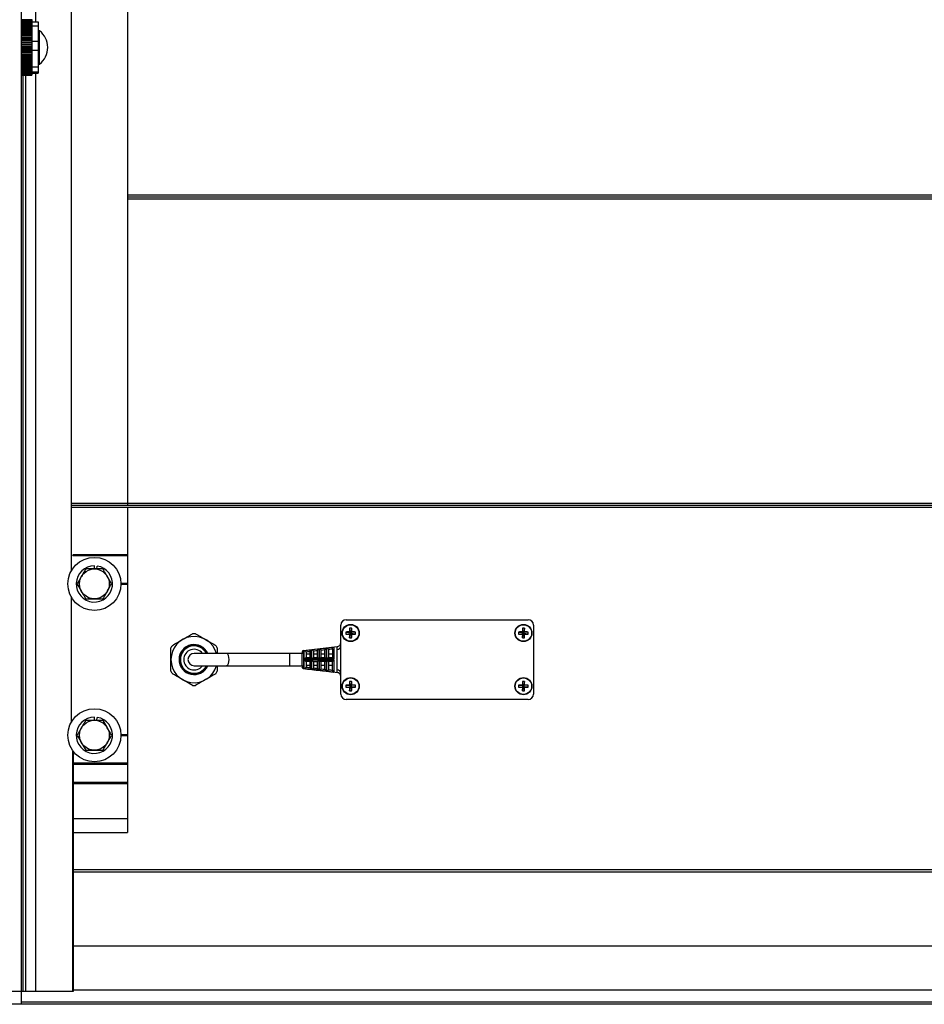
# Model space of a CAD drawing. Header units: inches. Extents: x 170 to 288, y 234 to 248.
# Tile 20 of 192: x 178.119 to 178.687, y 240.139 to 240.757. Entities that reach past the tile are written whole.
import ezdxf

# ---------------------------------------------------------------- set-up
doc = ezdxf.new("R2010")
doc.units = ezdxf.units.IN
doc.header["$LTSCALE"] = 0.25
doc.header["$MEASUREMENT"] = 0
doc.layers.add('SLIM E GUIDE MOTOR LH', color=7, linetype='Continuous')

msp = doc.modelspace()

# ---------------------------------------------------------------- linework, layer by layer
at = {"layer": 'SLIM E GUIDE MOTOR LH'}
for p, q in [((178.1519, 240.41151), (178.1519, 244.18872)), ((178.18708, 244.18872), (178.18708, 240.45225)), ((178.12042, 244.18111), (178.12042, 240.13944)), ((178.12945, 240.75552), (178.12945, 241.8228)), ((178.12698, 240.75679), (178.12042, 240.75679)), ((178.12042, 240.75677), (178.12698, 240.75677)), ((178.12698, 240.75663), (178.12042, 240.75663)), ((178.12042, 240.75657), (178.12698, 240.75657)), ((178.12698, 240.75633), (178.12042, 240.75633)), ((178.12042, 240.75625), (178.12698, 240.75625)), ((178.12698, 240.7559), (178.12042, 240.7559)), ((178.12042, 240.7558), (178.12698, 240.7558)), ((178.12698, 240.75683), (178.12698, 240.72206)), ((178.12698, 240.75552), (178.13092, 240.75552)), ((178.13092, 240.75552), (178.13092, 240.72337)), ((178.12698, 240.75535), (178.12042, 240.75535)), ((178.12042, 240.75522), (178.12698, 240.75522)), ((178.12698, 240.75468), (178.12042, 240.75468)), ((178.12042, 240.75452), (178.12698, 240.75452)), ((178.12698, 240.75389), (178.12042, 240.75389)), ((178.12042, 240.75371), (178.12698, 240.75371)), ((178.12698, 240.75299), (178.12042, 240.75299)), ((178.12042, 240.75279), (178.12698, 240.75279)), ((178.12698, 240.75199), (178.12042, 240.75199)), ((178.12042, 240.75176), (178.12698, 240.75176)), ((178.12698, 240.75089), (178.12042, 240.75089)), ((178.12042, 240.75065), (178.12698, 240.75065)), ((178.12044, 240.75026), (178.12042, 240.7503)), ((178.12698, 240.74971), (178.12042, 240.74971)), ((178.12042, 240.74945), (178.12698, 240.74945)), ((178.12698, 240.75301), (178.13092, 240.75301)), ((178.13093, 240.75026), (178.13092, 240.7503)), ((178.13185, 240.74991), (178.13092, 240.75001)), ((178.13185, 240.72898), (178.13185, 240.74991)), ((178.12698, 240.74845), (178.12042, 240.74845)), ((178.12042, 240.74817), (178.12698, 240.74817)), ((178.12698, 240.74712), (178.12042, 240.74712)), ((178.12042, 240.74682), (178.12698, 240.74682)), ((178.12698, 240.74573), (178.12042, 240.74573)), ((178.12042, 240.74542), (178.12698, 240.74542)), ((178.12698, 240.74429), (178.12042, 240.74429)), ((178.12042, 240.74398), (178.12698, 240.74398)), ((178.12698, 240.74327), (178.13092, 240.74327)), ((178.12698, 240.74282), (178.12042, 240.74282)), ((178.12042, 240.7425), (178.12698, 240.7425)), ((178.12698, 240.74132), (178.12042, 240.74132)), ((178.12042, 240.74099), (178.12698, 240.74099)), ((178.12698, 240.7398), (178.12042, 240.7398)), ((178.12042, 240.73948), (178.12698, 240.73948)), ((178.12698, 240.73829), (178.12042, 240.73829)), ((178.12042, 240.73796), (178.12698, 240.73796)), ((178.12698, 240.73765), (178.13092, 240.73765)), ((178.12698, 240.73678), (178.12042, 240.73678)), ((178.12042, 240.73646), (178.12698, 240.73646)), ((178.12698, 240.73529), (178.12042, 240.73529)), ((178.12042, 240.73498), (178.12698, 240.73498)), ((178.12698, 240.73384), (178.12042, 240.73384)), ((178.12042, 240.73353), (178.12698, 240.73353)), ((178.12698, 240.73242), (178.12042, 240.73242)), ((178.12042, 240.73213), (178.12698, 240.73213)), ((178.12698, 240.73106), (178.12042, 240.73106)), ((178.12042, 240.73078), (178.12698, 240.73078)), ((178.12698, 240.72977), (178.12042, 240.72977)), ((178.12042, 240.7295), (178.12698, 240.7295)), ((178.12698, 240.72854), (178.12042, 240.72854)), ((178.12042, 240.72829), (178.12698, 240.72829)), ((178.12698, 240.72741), (178.12042, 240.72741)), ((178.12042, 240.72717), (178.12698, 240.72717)), ((178.12698, 240.72636), (178.12042, 240.72636)), ((178.12042, 240.72615), (178.12698, 240.72615)), ((178.12698, 240.72541), (178.12042, 240.72541)), ((178.12042, 240.72522), (178.12698, 240.72522)), ((178.12698, 240.72457), (178.12042, 240.72457)), ((178.12698, 240.72719), (178.13092, 240.72719)), ((178.13092, 240.72888), (178.13185, 240.72898)), ((178.12042, 240.7244), (178.12698, 240.7244)), ((178.12698, 240.72384), (178.12042, 240.72384)), ((178.12042, 240.7237), (178.12698, 240.7237)), ((178.12698, 240.72323), (178.12042, 240.72323)), ((178.12042, 240.72312), (178.12698, 240.72312)), ((178.12698, 240.72274), (178.12042, 240.72274)), ((178.12042, 240.72266), (178.12698, 240.72266)), ((178.12698, 240.72239), (178.12042, 240.72239)), ((178.12042, 240.72233), (178.12698, 240.72233)), ((178.12698, 240.72216), (178.12042, 240.72216)), ((178.12042, 240.72213), (178.12698, 240.72213)), ((178.12698, 240.72206), (178.12042, 240.72206)), ((178.12042, 240.72206), (178.12698, 240.72206)), ((178.12057, 240.14778), (178.12057, 240.72206)), ((178.12169, 240.14778), (178.12169, 240.72206)), ((178.12327, 240.14778), (178.12327, 240.72206)), ((178.12332, 240.14778), (178.12332, 240.72206)), ((178.12698, 240.72408), (178.13092, 240.72408)), ((178.12698, 240.72337), (178.13092, 240.72337)), ((178.12945, 240.14778), (178.12945, 240.72337)), ((182.05375, 240.64682), (178.18708, 240.64682)), ((182.05375, 240.64559), (178.18708, 240.64559)), ((182.05375, 240.64437), (178.18708, 240.64437)), ((182.08893, 240.45347), (178.1519, 240.45347)), ((182.08893, 240.45225), (178.1519, 240.45225)), ((182.08893, 240.45103), (178.1519, 240.45103)), ((178.18708, 240.45103), (178.18708, 240.2471)), ((178.18708, 240.42129), (178.15274, 240.42129)), ((178.18708, 240.42063), (178.15274, 240.42063)), ((178.15282, 240.4209), (178.15282, 240.42102)), ((178.18708, 240.42096), (178.15282, 240.42096)), ((178.16625, 240.41239), (178.16625, 240.41441)), ((178.16773, 240.41239), (178.16803, 240.41427)), ((178.18708, 240.40336), (178.18291, 240.40336)), ((178.18708, 240.40269), (178.18291, 240.40269)), ((178.18708, 240.40303), (178.18292, 240.40303)), ((178.1519, 240.31662), (178.1519, 240.39455)), ((178.32408, 240.38058), (178.43825, 240.38058)), ((178.32075, 240.33392), (178.32075, 240.37725)), ((178.32391, 240.37288), (178.32658, 240.37259)), ((178.32624, 240.37293), (178.32658, 240.37259)), ((178.32628, 240.37525), (178.32658, 240.37259)), ((178.32755, 240.37525), (178.32726, 240.37259)), ((178.32726, 240.37259), (178.3276, 240.37293)), ((178.32992, 240.37288), (178.32726, 240.37259)), ((178.43225, 240.37288), (178.43491, 240.37259)), ((178.43457, 240.37293), (178.43491, 240.37259)), ((178.43462, 240.37525), (178.43491, 240.37259)), ((178.43588, 240.37525), (178.43559, 240.37259)), ((178.43559, 240.37259), (178.43593, 240.37293)), ((178.43825, 240.37288), (178.43559, 240.37259)), ((178.44158, 240.37725), (178.44158, 240.33392)), ((178.32391, 240.37161), (178.32658, 240.37191)), ((178.32658, 240.37191), (178.32624, 240.37157)), ((178.32628, 240.36925), (178.32658, 240.37191)), ((178.32726, 240.37259), (178.32658, 240.37259)), ((178.32658, 240.37191), (178.32658, 240.37259)), ((178.32658, 240.37191), (178.32726, 240.37191)), ((178.32726, 240.37259), (178.32726, 240.37191)), ((178.32755, 240.36925), (178.32726, 240.37191)), ((178.3276, 240.37157), (178.32726, 240.37191)), ((178.32992, 240.37161), (178.32726, 240.37191)), ((178.43225, 240.37161), (178.43491, 240.37191)), ((178.43491, 240.37191), (178.43457, 240.37157)), ((178.43462, 240.36925), (178.43491, 240.37191)), ((178.43491, 240.37191), (178.43491, 240.37259)), ((178.43559, 240.37259), (178.43491, 240.37259)), ((178.43491, 240.37191), (178.43559, 240.37191)), ((178.43559, 240.37259), (178.43559, 240.37191)), ((178.43593, 240.37157), (178.43559, 240.37191)), ((178.43825, 240.37161), (178.43559, 240.37191)), ((178.43588, 240.36925), (178.43559, 240.37191)), ((178.24325, 240.3629), (178.24325, 240.35942)), ((178.3015, 240.36055), (178.3015, 240.36059)), ((178.30363, 240.36083), (178.30367, 240.36055)), ((178.30617, 240.36111), (178.30617, 240.36113)), ((178.3083, 240.36138), (178.30833, 240.36111)), ((178.31083, 240.36166), (178.31083, 240.36167)), ((178.31297, 240.36192), (178.313, 240.36166)), ((178.3155, 240.36222), (178.3155, 240.35683)), ((178.29642, 240.35942), (178.22875, 240.35942)), ((178.28888, 240.35175), (178.28888, 240.35942)), ((178.29642, 240.35918), (178.29642, 240.35976)), ((178.29896, 240.36029), (178.299, 240.35998)), ((178.299, 240.35918), (178.3015, 240.35918)), ((178.30363, 240.35433), (178.30617, 240.35433)), ((178.30367, 240.35918), (178.30617, 240.35918)), ((178.3083, 240.35683), (178.31083, 240.35683)), ((178.30833, 240.35918), (178.31083, 240.35918)), ((178.3155, 240.35433), (178.31297, 240.35433)), ((178.313, 240.35918), (178.3155, 240.35918)), ((178.22875, 240.35175), (178.29642, 240.35175)), ((178.299, 240.35118), (178.29896, 240.35088)), ((178.3015, 240.35198), (178.299, 240.35198)), ((178.3015, 240.35058), (178.3015, 240.35062)), ((178.30367, 240.35062), (178.30363, 240.35033)), ((178.30617, 240.35198), (178.30367, 240.35198)), ((178.30617, 240.35004), (178.30617, 240.35006)), ((178.30833, 240.35006), (178.3083, 240.34979)), ((178.31083, 240.35198), (178.30833, 240.35198)), ((178.31083, 240.34949), (178.31083, 240.3495)), ((178.313, 240.3495), (178.31297, 240.34924)), ((178.3155, 240.35198), (178.313, 240.35198)), ((178.32628, 240.34192), (178.32658, 240.33926)), ((178.32755, 240.34192), (178.32726, 240.33926)), ((178.43462, 240.34192), (178.43491, 240.33926)), ((178.43588, 240.34192), (178.43559, 240.33926)), ((178.32391, 240.33955), (178.32658, 240.33926)), ((178.32391, 240.33828), (178.32658, 240.33857)), ((178.32624, 240.33959), (178.32658, 240.33926)), ((178.32658, 240.33857), (178.32624, 240.33824)), ((178.32628, 240.33591), (178.32658, 240.33857)), ((178.32658, 240.33857), (178.32658, 240.33926)), ((178.32726, 240.33926), (178.32658, 240.33926)), ((178.32658, 240.33857), (178.32726, 240.33857)), ((178.32726, 240.33926), (178.3276, 240.33959)), ((178.32992, 240.33955), (178.32726, 240.33926)), ((178.32726, 240.33926), (178.32726, 240.33857)), ((178.32755, 240.33591), (178.32726, 240.33857)), ((178.3276, 240.33824), (178.32726, 240.33857)), ((178.32992, 240.33828), (178.32726, 240.33857)), ((178.43225, 240.33955), (178.43491, 240.33926)), ((178.43225, 240.33828), (178.43491, 240.33857)), ((178.43457, 240.33959), (178.43491, 240.33926)), ((178.43491, 240.33857), (178.43457, 240.33824)), ((178.43462, 240.33591), (178.43491, 240.33857)), ((178.43559, 240.33926), (178.43491, 240.33926)), ((178.43491, 240.33857), (178.43491, 240.33926)), ((178.43491, 240.33857), (178.43559, 240.33857)), ((178.43559, 240.33926), (178.43593, 240.33959)), ((178.43825, 240.33955), (178.43559, 240.33926)), ((178.43559, 240.33926), (178.43559, 240.33857)), ((178.43593, 240.33824), (178.43559, 240.33857)), ((178.43825, 240.33828), (178.43559, 240.33857)), ((178.43588, 240.33591), (178.43559, 240.33857)), ((178.43825, 240.33058), (178.32408, 240.33058)), ((178.16625, 240.3175), (178.16625, 240.31952)), ((178.16773, 240.3175), (178.16803, 240.31938)), ((178.18708, 240.30847), (178.18291, 240.30847)), ((178.18708, 240.3078), (178.18291, 240.3078)), ((178.18708, 240.30814), (178.18292, 240.30814)), ((178.15282, 240.14778), (178.15282, 240.29827)), ((178.15317, 240.14778), (178.15317, 240.29781)), ((178.18708, 240.29054), (178.15274, 240.29054)), ((178.18708, 240.28987), (178.15274, 240.28987)), ((178.18708, 240.2902), (178.15282, 240.2902)), ((178.18708, 240.27847), (178.15274, 240.27847)), ((178.18708, 240.2776), (178.15279, 240.2776)), ((178.18708, 240.25583), (178.15317, 240.25583)), ((178.15317, 240.2471), (178.18708, 240.2471)), ((182.08766, 240.22369), (178.15317, 240.22369)), ((182.08766, 240.22236), (178.15317, 240.22236)), ((182.08766, 240.1759), (178.15317, 240.1759)), ((177.83142, 240.14778), (178.15317, 240.14778)), ((182.08766, 240.14826), (178.15317, 240.14826)), ((182.40942, 240.13944), (177.83142, 240.13944)), ((182.12042, 240.14084), (178.12042, 240.14084))]:
    msp.add_line(p, q, dxfattribs=at)
at = {"layer": 'SLIM E GUIDE MOTOR LH', "flags": 128}
for points in [[(178.31856, 240.36366), (178.3079, 240.36242), (178.29724, 240.36118)], [(178.2978, 240.36124), (178.29994, 240.36149), (178.30245, 240.36178)], [(178.30247, 240.36178), (178.3046, 240.36203), (178.30712, 240.36232)], [(178.30713, 240.36232), (178.30927, 240.36257), (178.31179, 240.36287)], [(178.31083, 240.36167), (178.3097, 240.36154), (178.30833, 240.36138), (178.3083, 240.36138)], [(178.3118, 240.36287), (178.31394, 240.36312), (178.31645, 240.36341)], [(178.21425, 240.35714), (178.21418, 240.35624), (178.21425, 240.35403)], [(178.25068, 240.35558), (178.25058, 240.35689), (178.2503, 240.35805), (178.24987, 240.3589), (178.24935, 240.35936), (178.24907, 240.35942)], [(178.24907, 240.35175), (178.24935, 240.35181), (178.24987, 240.35226), (178.2503, 240.35312), (178.25058, 240.35427), (178.25068, 240.35558)], [(178.30245, 240.35579), (178.30031, 240.35579), (178.2978, 240.3558)], [(178.2978, 240.35537), (178.29994, 240.35537), (178.30245, 240.35537)], [(178.30712, 240.35579), (178.30498, 240.35579), (178.30247, 240.35579)], [(178.30247, 240.35537), (178.3046, 240.35537), (178.30712, 240.35538)], [(178.31179, 240.35579), (178.30965, 240.35579), (178.30713, 240.35579)], [(178.30713, 240.35538), (178.30927, 240.35538), (178.31179, 240.35538)], [(178.31645, 240.35578), (178.31431, 240.35579), (178.3118, 240.35579)], [(178.3118, 240.35538), (178.31394, 240.35538), (178.31645, 240.35538)], [(178.30245, 240.34939), (178.30031, 240.34964), (178.2978, 240.34993)], [(178.30712, 240.34884), (178.30498, 240.34909), (178.30247, 240.34938)], [(178.31179, 240.3483), (178.30965, 240.34855), (178.30713, 240.34884)], [(178.3083, 240.34979), (178.30833, 240.34978), (178.3097, 240.34962), (178.31083, 240.34949)], [(178.31645, 240.34775), (178.31431, 240.348), (178.3118, 240.3483)]]:
    msp.add_lwpolyline(points, dxfattribs=at)
at = {"layer": 'SLIM E GUIDE MOTOR LH'}
for centre, radius in [((178.16625, 240.40303), 0.01667), ((178.16625, 240.40303), 0.00937), ((178.32692, 240.37225), 0.00537), ((178.32692, 240.37225), 0.00516), ((178.43525, 240.37225), 0.00537), ((178.43525, 240.37225), 0.00516), ((178.32692, 240.33892), 0.00537), ((178.32692, 240.33892), 0.00516), ((178.43525, 240.33892), 0.00537), ((178.43525, 240.33892), 0.00516), ((178.16625, 240.30814), 0.01667), ((178.16625, 240.30814), 0.00937)]:
    msp.add_circle(centre, radius, dxfattribs=at)
for centre, radius, start, end in [((178.12376, 240.73944), 0.01322, 307.68614, 52.31386), ((178.16625, 240.40303), 0.01138, 90, 81), ((178.32408, 240.37725), 0.00333, 90, 180), ((178.43825, 240.37725), 0.00333, 0, 90), ((178.33712, 240.37225), 0.01323, 177.25148, 182.74852), ((178.32681, 240.28241), 0.09052, 90.35939, 91.83082), ((178.41981, 240.3723), 0.09357, 178.19315, 179.61678), ((178.32692, 240.36196), 0.0133, 87.26772, 92.73228), ((178.23559, 240.37233), 0.09201, 0.37116, 1.81891), ((178.32703, 240.28242), 0.09051, 88.16909, 89.64069), ((178.31675, 240.37225), 0.01318, 357.24208, 2.75792), ((178.44541, 240.37225), 0.01318, 177.24208, 182.75792), ((178.43514, 240.28242), 0.09051, 90.35931, 91.83091), ((178.52658, 240.37233), 0.09201, 178.18109, 179.62884), ((178.43525, 240.36196), 0.0133, 87.26772, 92.73228), ((178.34236, 240.3723), 0.09357, 0.38322, 1.80685), ((178.43536, 240.28241), 0.09052, 88.16918, 89.64061), ((178.42504, 240.37225), 0.01323, 357.25148, 2.74852), ((178.22875, 240.35558), 0.0145, 15.32939, 344.67061), ((178.22875, 240.35558), 0.01624, 86.7655, 93.2345), ((178.32686, 240.46514), 0.09357, 268.19311, 269.61667), ((178.41978, 240.3722), 0.09354, 180.38325, 181.80712), ((178.32692, 240.38229), 0.01306, 267.21728, 272.78272), ((178.23562, 240.37217), 0.09198, 358.18081, 359.62883), ((178.32697, 240.46512), 0.09355, 270.38323, 271.80698), ((178.4352, 240.46512), 0.09355, 268.19302, 269.61677), ((178.52655, 240.37217), 0.09198, 180.37117, 181.81919), ((178.43525, 240.38229), 0.01306, 267.21728, 272.78272), ((178.34239, 240.3722), 0.09354, 358.19288, 359.61675), ((178.4353, 240.46514), 0.09357, 270.38333, 271.80689), ((178.22875, 240.35558), 0.01624, 146.7655, 153.2345), ((178.22875, 240.35558), 0.00943, 23.99443, 336.0056), ((178.22875, 240.35558), 0.00893, 25.43616, 334.56384), ((178.22875, 240.35558), 0.00859, 26.49814, 333.50189), ((178.22875, 240.35558), 0.0065, 36.13881, 323.86119), ((178.22875, 240.35558), 0.01624, 26.7655, 33.2345), ((178.29749, 240.36012), 0.00108, 96.77563, 180.01249), ((178.31813, 240.36625), 0.00262, 276.48784, 0.00359), ((178.31844, 240.3643), 0.00233, 269.773, 353.57839), ((178.22875, 240.35558), 0.00383, 90, 270), ((178.29737, 240.35908), 0.000954, 89.79307, 173.56748), ((178.22875, 240.35558), 0.01624, 206.7655, 213.2345), ((178.22875, 240.35558), 0.01624, 326.7655, 333.2345), ((178.29737, 240.35209), 0.000954, 186.43252, 270.20693), ((178.29749, 240.35104), 0.00108, 180.00874, 263.1635), ((178.31843, 240.34683), 0.00233, 6.26636, 90.08991), ((178.31813, 240.34491), 0.00262, 359.99713, 83.46169), ((178.41986, 240.33897), 0.09362, 178.19353, 179.6164), ((178.32692, 240.32854), 0.0134, 87.2863, 92.7137), ((178.23554, 240.339), 0.09206, 0.37153, 1.81853), ((178.52663, 240.339), 0.09206, 178.18147, 179.62847), ((178.43525, 240.32854), 0.0134, 87.2863, 92.7137), ((178.34231, 240.33897), 0.09362, 0.3836, 1.80647), ((178.22875, 240.35558), 0.01624, 266.7655, 273.2345), ((178.33713, 240.33892), 0.01323, 177.25208, 182.74792), ((178.32686, 240.24603), 0.09357, 90.38333, 91.80689), ((178.32686, 240.4318), 0.09357, 268.19311, 269.61667), ((178.41978, 240.33886), 0.09354, 180.38325, 181.80712), ((178.32692, 240.34896), 0.01306, 267.21728, 272.78272), ((178.23562, 240.33883), 0.09198, 358.18081, 359.62883), ((178.32697, 240.24604), 0.09355, 88.19302, 89.61677), ((178.32697, 240.43179), 0.09355, 270.38323, 271.80698), ((178.31675, 240.33892), 0.01318, 357.24269, 2.75731), ((178.44542, 240.33892), 0.01318, 177.24269, 182.75731), ((178.4352, 240.24604), 0.09355, 90.38323, 91.80698), ((178.4352, 240.43179), 0.09355, 268.19302, 269.61677), ((178.52655, 240.33883), 0.09198, 180.37117, 181.81919), ((178.43525, 240.34896), 0.01306, 267.21728, 272.78272), ((178.34239, 240.33886), 0.09354, 358.19288, 359.61675), ((178.4353, 240.24603), 0.09357, 88.19311, 89.61667), ((178.4353, 240.4318), 0.09357, 270.38333, 271.80689), ((178.42504, 240.33892), 0.01323, 357.25208, 2.74792), ((178.32408, 240.33392), 0.00333, 180, 270), ((178.43825, 240.33392), 0.00333, 270, 0), ((178.16625, 240.30814), 0.01138, 90, 81)]:
    msp.add_arc(centre, radius, start, end, dxfattribs=at)
for points, knots in [([(178.12684, 240.75057), (178.1268, 240.75063), (178.12675, 240.75072), (178.1267, 240.75082), (178.12669, 240.75085)], [0, 0, 0, 0, 0.679708, 1, 1, 1, 1]), ([(178.16084, 240.41239), (178.1604, 240.41163), (178.15952, 240.4101), (178.1586, 240.40851), (178.15814, 240.40771)], [0, 0, 0, 0, 0.495447, 1, 1, 1, 1]), ([(178.16625, 240.41239), (178.16612, 240.41239), (178.1643, 240.41239), (178.16251, 240.41239), (178.16084, 240.41239)], [0, 0, 0, 0, 0.070222, 1, 1, 1, 1]), ([(178.17166, 240.41239), (178.17078, 240.41239), (178.16901, 240.41239), (178.16718, 240.41239), (178.16625, 240.41239)], [0, 0, 0, 0, 0.495448, 1, 1, 1, 1]), ([(178.17436, 240.40771), (178.17415, 240.40809), (178.17323, 240.40967), (178.17234, 240.41121), (178.17166, 240.41239)], [0, 0, 0, 0, 0.236604, 1, 1, 1, 1]), ([(178.15814, 240.40771), (178.15807, 240.4076), (178.15716, 240.40602), (178.15627, 240.40447), (178.15543, 240.40303)], [0, 0, 0, 0, 0.070206, 1, 1, 1, 1]), ([(178.17707, 240.40303), (178.17687, 240.40336), (178.17599, 240.40488), (178.17508, 240.40647), (178.17436, 240.40771)], [0, 0, 0, 0, 0.217053, 1, 1, 1, 1]), ([(178.15543, 240.40303), (178.15612, 240.40185), (178.15701, 240.4003), (178.15792, 240.39872), (178.15814, 240.39834)], [0, 0, 0, 0, 0.763359, 1, 1, 1, 1]), ([(178.15814, 240.39834), (178.15886, 240.3971), (178.15977, 240.39552), (178.16065, 240.39399), (178.16084, 240.39366)], [0, 0, 0, 0, 0.782899, 1, 1, 1, 1]), ([(178.17166, 240.39366), (178.1721, 240.39442), (178.17298, 240.39596), (178.1739, 240.39754), (178.17436, 240.39834)], [0, 0, 0, 0, 0.495496, 1, 1, 1, 1]), ([(178.17436, 240.39834), (178.17443, 240.39845), (178.17534, 240.40004), (178.17623, 240.40159), (178.17707, 240.40303)], [0, 0, 0, 0, 0.0702524, 1, 1, 1, 1]), ([(178.16084, 240.39366), (178.16172, 240.39366), (178.16349, 240.39366), (178.16533, 240.39366), (178.16625, 240.39366)], [0, 0, 0, 0, 0.495462, 1, 1, 1, 1]), ([(178.16625, 240.39366), (178.16638, 240.39366), (178.1682, 240.39366), (178.16999, 240.39366), (178.17166, 240.39366)], [0, 0, 0, 0, 0.070224, 1, 1, 1, 1]), ([(178.21517, 240.36448), (178.2162, 240.36508), (178.21828, 240.36628), (178.22042, 240.36752), (178.2215, 240.36814)], [0, 0, 0, 0, 0.496196, 1, 1, 1, 1]), ([(178.2215, 240.36814), (178.22191, 240.36838), (178.22405, 240.36961), (178.22614, 240.37082), (178.22783, 240.3718)], [0, 0, 0, 0, 0.193245, 1, 1, 1, 1]), ([(178.22967, 240.3718), (178.2307, 240.3712), (178.23278, 240.37), (178.23492, 240.36876), (178.236, 240.36814)], [0, 0, 0, 0, 0.496205, 1, 1, 1, 1]), ([(178.236, 240.36814), (178.23641, 240.3679), (178.23855, 240.36667), (178.24064, 240.36546), (178.24233, 240.36448)], [0, 0, 0, 0, 0.193245, 1, 1, 1, 1]), ([(178.21425, 240.35558), (178.21425, 240.35644), (178.21425, 240.35891), (178.21425, 240.36132), (178.21425, 240.3629)], [0, 0, 0, 0, 0.347191, 1, 1, 1, 1]), ([(178.29737, 240.36118), (178.29737, 240.36113), (178.29737, 240.36105), (178.29737, 240.36038), (178.29737, 240.36003)], [0, 0, 0, 0, 0.486026, 1, 1, 1, 1]), ([(178.2978, 240.3558), (178.2978, 240.35637), (178.2978, 240.35758), (178.2978, 240.35901), (178.2978, 240.36018), (178.2978, 240.361), (178.2978, 240.36116), (178.2978, 240.36124)], [0, 0, 0, 0, 0.205858, 0.434394, 0.576568, 0.803929, 1, 1, 1, 1]), ([(178.2978, 240.36124), (178.2978, 240.36124), (178.29785, 240.36124), (178.29804, 240.36123), (178.29833, 240.36113), (178.29863, 240.36089), (178.29885, 240.3606), (178.29892, 240.36039), (178.29896, 240.36029)], [0, 0, 0, 0, 0.004283, 0.115858, 0.420215, 0.664743, 0.831842, 1, 1, 1, 1]), ([(178.3015, 240.36059), (178.3015, 240.36059), (178.30112, 240.36059), (178.30039, 240.36044), (178.29955, 240.36036), (178.29909, 240.3603), (178.29897, 240.36029), (178.29896, 240.36029)], [0, 0, 0, 0, 0.000245, 0.448606, 0.867422, 0.983938, 1, 1, 1, 1]), ([(178.3015, 240.36059), (178.30151, 240.36069), (178.30154, 240.36091), (178.30169, 240.36124), (178.30193, 240.36155), (178.30221, 240.36172), (178.3024, 240.36177), (178.30245, 240.36178), (178.30245, 240.36178)], [0, 0, 0, 0, 0.163828, 0.326479, 0.571057, 0.879167, 0.99585, 1, 1, 1, 1]), ([(178.3015, 240.35683), (178.3015, 240.35699), (178.3015, 240.3577), (178.3015, 240.35868), (178.3015, 240.35975), (178.3015, 240.3603), (178.3015, 240.36051), (178.3015, 240.36055)], [0, 0, 0, 0, 0.091016, 0.406592, 0.604324, 0.9202, 1, 1, 1, 1]), ([(178.30245, 240.36178), (178.30245, 240.3617), (178.30245, 240.36152), (178.30245, 240.36062), (178.30245, 240.35933), (178.30245, 240.35776), (178.30245, 240.35643), (178.30245, 240.35579)], [0, 0, 0, 0, 0.199472, 0.425534, 0.566984, 0.79298, 1, 1, 1, 1]), ([(178.30247, 240.36178), (178.30247, 240.36178), (178.30253, 240.36179), (178.30272, 240.36177), (178.30302, 240.36167), (178.30332, 240.36143), (178.30352, 240.36114), (178.3036, 240.36094), (178.30363, 240.36083)], [0, 0, 0, 0, 0.004242, 0.128077, 0.430695, 0.67106, 0.834923, 1, 1, 1, 1]), ([(178.30247, 240.35579), (178.30247, 240.35639), (178.30247, 240.35768), (178.30247, 240.35923), (178.30247, 240.36055), (178.30247, 240.3615), (178.30247, 240.36169), (178.30247, 240.36178)], [0, 0, 0, 0, 0.193995, 0.420767, 0.562655, 0.788346, 1, 1, 1, 1]), ([(178.30617, 240.36113), (178.30617, 240.36113), (178.30579, 240.36113), (178.30496, 240.36096), (178.30411, 240.36089), (178.30364, 240.36084), (178.30363, 240.36083)], [0, 0, 0, 0, 0.000061, 0.44893, 0.985684, 1, 1, 1, 1]), ([(178.30367, 240.36055), (178.30367, 240.3605), (178.30367, 240.36028), (178.30367, 240.3597), (178.30367, 240.35861), (178.30367, 240.35764), (178.30367, 240.35696), (178.30367, 240.35683)], [0, 0, 0, 0, 0.097041, 0.412298, 0.610707, 0.927322, 1, 1, 1, 1]), ([(178.30617, 240.36113), (178.30618, 240.36124), (178.3062, 240.36145), (178.30634, 240.36177), (178.30658, 240.36209), (178.30687, 240.36226), (178.30706, 240.36231), (178.30712, 240.36232), (178.30712, 240.36232)], [0, 0, 0, 0, 0.161205, 0.32113, 0.561555, 0.867659, 0.995884, 1, 1, 1, 1]), ([(178.30617, 240.35683), (178.30617, 240.35709), (178.30617, 240.35795), (178.30617, 240.35909), (178.30617, 240.36025), (178.30617, 240.36085), (178.30617, 240.36106), (178.30617, 240.36111)], [0, 0, 0, 0, 0.124283, 0.425621, 0.615077, 0.917014, 1, 1, 1, 1]), ([(178.30712, 240.36232), (178.30712, 240.36224), (178.30712, 240.36207), (178.30712, 240.36113), (178.30712, 240.35975), (178.30712, 240.35802), (178.30712, 240.35653), (178.30712, 240.35579)], [0, 0, 0, 0, 0.1896, 0.414523, 0.555646, 0.780226, 1, 1, 1, 1]), ([(178.30713, 240.36232), (178.30714, 240.36232), (178.3072, 240.36233), (178.30739, 240.36232), (178.3077, 240.36221), (178.308, 240.36197), (178.3082, 240.36168), (178.30827, 240.36148), (178.3083, 240.36138)], [0, 0, 0, 0, 0.004134, 0.138303, 0.439371, 0.676205, 0.837613, 1, 1, 1, 1]), ([(178.30713, 240.35579), (178.30713, 240.35579), (178.30713, 240.35655), (178.30713, 240.35807), (178.30713, 240.35969), (178.30713, 240.36109), (178.30713, 240.36207), (178.30713, 240.36225), (178.30713, 240.36232)], [0, 0, 0, 0, 0.00056, 0.225684, 0.451988, 0.551205, 0.817133, 1, 1, 1, 1]), ([(178.30833, 240.36111), (178.30833, 240.36107), (178.30833, 240.36084), (178.30833, 240.36022), (178.30833, 240.35904), (178.30833, 240.35799), (178.30833, 240.3571), (178.30833, 240.35683)], [0, 0, 0, 0, 0.07384, 0.430731, 0.564037, 0.867691, 1, 1, 1, 1]), ([(178.31083, 240.36167), (178.31084, 240.36178), (178.31086, 240.36199), (178.311, 240.36231), (178.31124, 240.36262), (178.31152, 240.3628), (178.31172, 240.36286), (178.31178, 240.36287), (178.31179, 240.36287)], [0, 0, 0, 0, 0.158915, 0.316853, 0.553712, 0.857987, 0.995916, 1, 1, 1, 1]), ([(178.31083, 240.35683), (178.31083, 240.35702), (178.31083, 240.35793), (178.31083, 240.35914), (178.31083, 240.36048), (178.31083, 240.36129), (178.31083, 240.36157), (178.31083, 240.36166)], [0, 0, 0, 0, 0.079832, 0.3929936, 0.5543472, 0.8457971, 1, 1, 1, 1]), ([(178.31179, 240.36287), (178.31179, 240.36287), (178.31179, 240.36283), (178.31179, 240.36245), (178.31179, 240.36132), (178.31179, 240.35975), (178.31179, 240.35795), (178.31179, 240.35643), (178.31179, 240.35579)], [0, 0, 0, 0, 0.010054, 0.234136, 0.458189, 0.58207, 0.822908, 1, 1, 1, 1]), ([(178.3118, 240.35579), (178.3118, 240.35659), (178.3118, 240.35822), (178.3118, 240.36004), (178.3118, 240.36155), (178.3118, 240.36259), (178.3118, 240.36278), (178.3118, 240.36287)], [0, 0, 0, 0, 0.220875, 0.44611, 0.569103, 0.809806, 1, 1, 1, 1]), ([(178.3118, 240.36287), (178.3118, 240.36287), (178.31187, 240.36287), (178.31207, 240.36287), (178.31238, 240.36276), (178.31267, 240.36251), (178.31287, 240.36223), (178.31294, 240.36202), (178.31297, 240.36192)], [0, 0, 0, 0, 0.004099, 0.146962, 0.446543, 0.680329, 0.839723, 1, 1, 1, 1]), ([(178.3155, 240.36222), (178.31512, 240.36217), (178.31429, 240.36208), (178.31345, 240.36198), (178.31298, 240.36192), (178.31297, 240.36192)], [0, 0, 0, 0, 0.449319, 0.988191, 1, 1, 1, 1]), ([(178.313, 240.36166), (178.313, 240.36161), (178.313, 240.36137), (178.313, 240.36068), (178.313, 240.35939), (178.313, 240.35815), (178.313, 240.35715), (178.313, 240.35683)], [0, 0, 0, 0, 0.0967133, 0.4097476, 0.5698143, 0.86265, 1, 1, 1, 1]), ([(178.3155, 240.36222), (178.31551, 240.36232), (178.31553, 240.36253), (178.31566, 240.36285), (178.3159, 240.36316), (178.31618, 240.36335), (178.31638, 240.3634), (178.31645, 240.36341), (178.31645, 240.36341)], [0, 0, 0, 0, 0.1573589, 0.3135745, 0.5477064, 0.850611, 0.9959443, 1, 1, 1, 1]), ([(178.31645, 240.36341), (178.31645, 240.36332), (178.31645, 240.36313), (178.31645, 240.36205), (178.31645, 240.36045), (178.31645, 240.35842), (178.31645, 240.35667), (178.31645, 240.35578)], [0, 0, 0, 0, 0.18808, 0.41129, 0.554349, 0.774415, 1, 1, 1, 1]), ([(178.31843, 240.36197), (178.31843, 240.36197), (178.31843, 240.36197), (178.31843, 240.36364), (178.31843, 240.36363), (178.31843, 240.36362)], [0, 0, 0, 0, 0.000011, 0.513752, 1, 1, 1, 1]), ([(178.31843, 240.34916), (178.31843, 240.34978), (178.31843, 240.35101), (178.31843, 240.35359), (178.31843, 240.35629), (178.31843, 240.35908), (178.31843, 240.36059), (178.31843, 240.36197), (178.31843, 240.36197), (178.31843, 240.36197)], [0, 0, 0, 0, 0.183731, 0.367223, 0.550211, 0.733736, 0.917877, 0.999996, 1, 1, 1, 1]), ([(178.21425, 240.34827), (178.21425, 240.34874), (178.21425, 240.35113), (178.21425, 240.3536), (178.21425, 240.35558)], [0, 0, 0, 0, 0.1959622, 1, 1, 1, 1]), ([(178.29642, 240.35198), (178.29642, 240.35233), (178.29642, 240.35303), (178.29642, 240.35448), (178.29642, 240.35602), (178.29642, 240.35752), (178.29642, 240.35857), (178.29642, 240.35904), (178.29642, 240.35918)], [0, 0, 0, 0, 0.184035, 0.368138, 0.551617, 0.735475, 0.920565, 1, 1, 1, 1]), ([(178.29737, 240.36003), (178.29737, 240.35985), (178.29737, 240.35927), (178.29737, 240.35797), (178.29737, 240.35612), (178.29737, 240.35422), (178.29737, 240.35243), (178.29737, 240.35157), (178.29737, 240.35114)], [0, 0, 0, 0, 0.079508, 0.264573, 0.448302, 0.631838, 0.816074, 1, 1, 1, 1]), ([(178.2978, 240.3558), (178.2978, 240.3558), (178.29786, 240.35586), (178.29805, 240.35607), (178.29835, 240.35639), (178.29865, 240.35665), (178.29886, 240.3568), (178.29893, 240.35682), (178.29896, 240.35683)], [0, 0, 0, 0, 0.004274, 0.130604, 0.430441, 0.670325, 0.834592, 1, 1, 1, 1]), ([(178.2978, 240.34993), (178.2978, 240.35001), (178.2978, 240.35018), (178.2978, 240.35103), (178.2978, 240.35222), (178.2978, 240.35363), (178.2978, 240.35482), (178.2978, 240.35537)], [0, 0, 0, 0, 0.204807, 0.432323, 0.574113, 0.801878, 1, 1, 1, 1]), ([(178.2978, 240.35537), (178.2978, 240.35537), (178.29786, 240.3553), (178.29805, 240.35509), (178.29835, 240.35478), (178.29865, 240.35451), (178.29886, 240.35436), (178.29893, 240.35434), (178.29896, 240.35433)], [0, 0, 0, 0, 0.0042735, 0.1307091, 0.4305177, 0.6703786, 0.8346299, 1, 1, 1, 1]), ([(178.29896, 240.35683), (178.29898, 240.35683), (178.29906, 240.35683), (178.29953, 240.35683), (178.30036, 240.35683), (178.30112, 240.35683), (178.3015, 240.35683), (178.3015, 240.35683)], [0, 0, 0, 0, 0.014733, 0.103316, 0.551227, 0.999877, 1, 1, 1, 1]), ([(178.3015, 240.35433), (178.3015, 240.35433), (178.30112, 240.35433), (178.30037, 240.35433), (178.29953, 240.35433), (178.29906, 240.35433), (178.29898, 240.35433), (178.29896, 240.35433)], [0, 0, 0, 0, 0.000123, 0.448773, 0.894402, 0.985267, 1, 1, 1, 1]), ([(178.299, 240.35998), (178.299, 240.35996), (178.299, 240.35978), (178.299, 240.35932), (178.299, 240.35836), (178.299, 240.35752), (178.299, 240.35693), (178.299, 240.35683)], [0, 0, 0, 0, 0.051893, 0.386784, 0.596376, 0.932742, 1, 1, 1, 1]), ([(178.299, 240.35433), (178.299, 240.35425), (178.299, 240.35368), (178.299, 240.35285), (178.299, 240.35188), (178.299, 240.3514), (178.299, 240.35121), (178.299, 240.35118)], [0, 0, 0, 0, 0.055726, 0.390967, 0.600023, 0.93512, 1, 1, 1, 1]), ([(178.3015, 240.35683), (178.30151, 240.35682), (178.30154, 240.3568), (178.30168, 240.35666), (178.30192, 240.35639), (178.3022, 240.35607), (178.30239, 240.35586), (178.30245, 240.3558), (178.30245, 240.35579)], [0, 0, 0, 0, 0.1613939, 0.3215911, 0.5616798, 0.8653552, 0.9958134, 1, 1, 1, 1]), ([(178.30245, 240.35537), (178.30245, 240.35537), (178.30239, 240.3553), (178.3022, 240.35509), (178.30192, 240.35477), (178.30168, 240.35451), (178.30154, 240.35436), (178.30151, 240.35434), (178.3015, 240.35433)], [0, 0, 0, 0, 0.004072, 0.13465, 0.438226, 0.678417, 0.838612, 1, 1, 1, 1]), ([(178.3015, 240.35062), (178.3015, 240.35066), (178.3015, 240.35087), (178.3015, 240.35144), (178.3015, 240.35252), (178.3015, 240.35349), (178.3015, 240.35419), (178.3015, 240.35433)], [0, 0, 0, 0, 0.088877, 0.404232, 0.602537, 0.919303, 1, 1, 1, 1]), ([(178.30245, 240.35537), (178.30245, 240.35476), (178.30245, 240.35345), (178.30245, 240.35189), (178.30245, 240.35058), (178.30245, 240.34965), (178.30245, 240.34947), (178.30245, 240.34939)], [0, 0, 0, 0, 0.199696, 0.426563, 0.568356, 0.79408, 1, 1, 1, 1]), ([(178.30247, 240.35579), (178.30247, 240.3558), (178.30253, 240.35586), (178.30273, 240.35608), (178.30303, 240.35639), (178.30333, 240.35666), (178.30353, 240.3568), (178.3036, 240.35682), (178.30363, 240.35683)], [0, 0, 0, 0, 0.004258, 0.141368, 0.439791, 0.675998, 0.837429, 1, 1, 1, 1]), ([(178.30247, 240.34938), (178.30247, 240.34946), (178.30247, 240.34963), (178.30247, 240.35051), (178.30247, 240.35179), (178.30247, 240.35337), (178.30247, 240.35472), (178.30247, 240.35537)], [0, 0, 0, 0, 0.194016, 0.420086, 0.561487, 0.787471, 1, 1, 1, 1]), ([(178.30247, 240.35537), (178.30247, 240.35537), (178.30253, 240.3553), (178.30273, 240.35508), (178.30303, 240.35477), (178.30333, 240.35451), (178.30353, 240.35436), (178.3036, 240.35434), (178.30363, 240.35433)], [0, 0, 0, 0, 0.004142, 0.141259, 0.439753, 0.675935, 0.837442, 1, 1, 1, 1]), ([(178.30363, 240.35683), (178.30364, 240.35683), (178.30411, 240.35683), (178.30473, 240.35683), (178.30617, 240.35683), (178.30617, 240.35683), (178.30617, 240.35683)], [0, 0, 0, 0, 0.013152, 0.550941, 0.999992, 1, 1, 1, 1]), ([(178.30367, 240.35433), (178.30367, 240.35416), (178.30367, 240.35343), (178.30367, 240.35245), (178.30367, 240.35139), (178.30367, 240.35085), (178.30367, 240.35065), (178.30367, 240.35062)], [0, 0, 0, 0, 0.098874, 0.414395, 0.61203, 0.927831, 1, 1, 1, 1]), ([(178.30617, 240.35683), (178.30618, 240.35682), (178.3062, 240.3568), (178.30633, 240.35666), (178.30657, 240.3564), (178.30686, 240.35608), (178.30705, 240.35586), (178.30712, 240.35579), (178.30712, 240.35579)], [0, 0, 0, 0, 0.1590014, 0.316907, 0.5532486, 0.8552517, 0.9959392, 1, 1, 1, 1]), ([(178.30712, 240.35538), (178.30712, 240.35537), (178.30705, 240.3553), (178.30685, 240.35509), (178.30657, 240.35477), (178.30633, 240.35451), (178.3062, 240.35436), (178.30618, 240.35434), (178.30617, 240.35433)], [0, 0, 0, 0, 0.004175, 0.14485, 0.446819, 0.683137, 0.841027, 1, 1, 1, 1]), ([(178.30617, 240.35006), (178.30617, 240.35013), (178.30617, 240.35037), (178.30617, 240.35107), (178.30617, 240.35228), (178.30617, 240.35338), (178.30617, 240.35416), (178.30617, 240.35433)], [0, 0, 0, 0, 0.123418, 0.424829, 0.614536, 0.916934, 1, 1, 1, 1]), ([(178.30712, 240.35538), (178.30712, 240.35474), (178.30712, 240.35335), (178.30712, 240.35166), (178.30712, 240.35022), (178.30712, 240.34915), (178.30712, 240.34894), (178.30712, 240.34884)], [0, 0, 0, 0, 0.189346, 0.414788, 0.55597, 0.780546, 1, 1, 1, 1]), ([(178.30713, 240.35579), (178.30714, 240.35579), (178.3072, 240.35586), (178.3074, 240.35608), (178.30771, 240.3564), (178.30801, 240.35666), (178.30821, 240.3568), (178.30827, 240.35682), (178.3083, 240.35683)], [0, 0, 0, 0, 0.004075, 0.150324, 0.447465, 0.680485, 0.839713, 1, 1, 1, 1]), ([(178.30713, 240.34884), (178.30713, 240.34892), (178.30713, 240.34909), (178.30713, 240.35), (178.30713, 240.35137), (178.30713, 240.35311), (178.30713, 240.35462), (178.30713, 240.35538)], [0, 0, 0, 0, 0.1848176, 0.409744, 0.550848, 0.7754313, 1, 1, 1, 1]), ([(178.30713, 240.35538), (178.30714, 240.35537), (178.3072, 240.3553), (178.30741, 240.35508), (178.30771, 240.35476), (178.30801, 240.35451), (178.30821, 240.35436), (178.30827, 240.35434), (178.3083, 240.35433)], [0, 0, 0, 0, 0.004192, 0.150316, 0.447435, 0.680527, 0.839746, 1, 1, 1, 1]), ([(178.31083, 240.35433), (178.31046, 240.35433), (178.30962, 240.35433), (178.30878, 240.35433), (178.30831, 240.35433), (178.3083, 240.35433)], [0, 0, 0, 0, 0.44924, 0.988068, 1, 1, 1, 1]), ([(178.30833, 240.35433), (178.30833, 240.35407), (178.30833, 240.35319), (178.30833, 240.35204), (178.30833, 240.35089), (178.30833, 240.3503), (178.30833, 240.3501), (178.30833, 240.35006)], [0, 0, 0, 0, 0.130883, 0.432137, 0.621546, 0.923441, 1, 1, 1, 1]), ([(178.31083, 240.35683), (178.31084, 240.35682), (178.31086, 240.35681), (178.31099, 240.35666), (178.31123, 240.3564), (178.31151, 240.35609), (178.31171, 240.35586), (178.31178, 240.35579), (178.31179, 240.35579)], [0, 0, 0, 0, 0.157115, 0.313146, 0.546386, 0.846904, 0.995949, 1, 1, 1, 1]), ([(178.31179, 240.35538), (178.31178, 240.35538), (178.31171, 240.3553), (178.31151, 240.35508), (178.31123, 240.35476), (178.31099, 240.3545), (178.31086, 240.35436), (178.31084, 240.35434), (178.31083, 240.35433)], [0, 0, 0, 0, 0.004051, 0.153245, 0.453685, 0.686901, 0.842915, 1, 1, 1, 1]), ([(178.31083, 240.3495), (178.31083, 240.34955), (178.31083, 240.34977), (178.31083, 240.35041), (178.31083, 240.35168), (178.31083, 240.35294), (178.31083, 240.35397), (178.31083, 240.35433)], [0, 0, 0, 0, 0.079268, 0.392426, 0.55229, 0.845323, 1, 1, 1, 1]), ([(178.31179, 240.35538), (178.31179, 240.35534), (178.31179, 240.35449), (178.31179, 240.35282), (178.31179, 240.35101), (178.31179, 240.34953), (178.31179, 240.34855), (178.31179, 240.34837), (178.31179, 240.3483)], [0, 0, 0, 0, 0.010233, 0.234229, 0.459524, 0.582369, 0.82311, 1, 1, 1, 1]), ([(178.3118, 240.35579), (178.3118, 240.35579), (178.31187, 240.35587), (178.31208, 240.35609), (178.31239, 240.3564), (178.31268, 240.35666), (178.31288, 240.35681), (178.31294, 240.35682), (178.31297, 240.35683)], [0, 0, 0, 0, 0.004065, 0.15787, 0.453903, 0.684198, 0.841586, 1, 1, 1, 1]), ([(178.3118, 240.3483), (178.3118, 240.3484), (178.3118, 240.34862), (178.3118, 240.34975), (178.3118, 240.35129), (178.3118, 240.35311), (178.3118, 240.35468), (178.3118, 240.35538)], [0, 0, 0, 0, 0.220692, 0.444749, 0.568588, 0.809355, 1, 1, 1, 1]), ([(178.3118, 240.35538), (178.3118, 240.35538), (178.31187, 240.3553), (178.31208, 240.35508), (178.31239, 240.35476), (178.31268, 240.3545), (178.31288, 240.35436), (178.31294, 240.35434), (178.31297, 240.35433)], [0, 0, 0, 0, 0.004065, 0.157971, 0.453873, 0.68423, 0.841612, 1, 1, 1, 1]), ([(178.31297, 240.35683), (178.31298, 240.35683), (178.31345, 240.35683), (178.31429, 240.35683), (178.31512, 240.35683), (178.3155, 240.35683)], [0, 0, 0, 0, 0.0109542, 0.5505966, 1, 1, 1, 1]), ([(178.313, 240.35433), (178.313, 240.35411), (178.313, 240.35315), (178.313, 240.35192), (178.313, 240.35061), (178.313, 240.34985), (178.313, 240.34958), (178.313, 240.3495)], [0, 0, 0, 0, 0.097614, 0.410653, 0.5719, 0.86328, 1, 1, 1, 1]), ([(178.3155, 240.35683), (178.31551, 240.35682), (178.31553, 240.3568), (178.31566, 240.35666), (178.3159, 240.3564), (178.31618, 240.35608), (178.31638, 240.35586), (178.31645, 240.35579), (178.31645, 240.35578)], [0, 0, 0, 0, 0.15745, 0.31374, 0.547904, 0.850685, 0.995936, 1, 1, 1, 1]), ([(178.31645, 240.35538), (178.31645, 240.35538), (178.31638, 240.35531), (178.31618, 240.35509), (178.3159, 240.35477), (178.31566, 240.35451), (178.31553, 240.35436), (178.31551, 240.35434), (178.3155, 240.35433)], [0, 0, 0, 0, 0.004063, 0.149473, 0.452182, 0.686245, 0.842583, 1, 1, 1, 1]), ([(178.3155, 240.34895), (178.3155, 240.34905), (178.3155, 240.34934), (178.3155, 240.35019), (178.3155, 240.35175), (178.3155, 240.35269), (178.3155, 240.35433), (178.3155, 240.35433), (178.3155, 240.35433)], [0, 0, 0, 0, 0.1516676, 0.4306783, 0.6119233, 0.8953355, 0.9999976, 1, 1, 1, 1]), ([(178.31645, 240.35538), (178.31645, 240.35464), (178.31645, 240.35302), (178.31645, 240.35105), (178.31645, 240.34937), (178.31645, 240.34811), (178.31645, 240.34787), (178.31645, 240.34775)], [0, 0, 0, 0, 0.188317, 0.411945, 0.55472, 0.774729, 1, 1, 1, 1]), ([(178.24325, 240.35175), (178.24325, 240.35105), (178.24325, 240.34988), (178.24325, 240.34874), (178.24325, 240.34827)], [0, 0, 0, 0, 0.590066, 1, 1, 1, 1]), ([(178.29642, 240.35128), (178.29642, 240.35129), (178.29642, 240.35138), (178.29642, 240.35171), (178.29642, 240.35198)], [0, 0, 0, 0, 0.16318, 1, 1, 1, 1]), ([(178.29724, 240.34999), (178.30079, 240.34957), (178.30787, 240.34875), (178.31495, 240.34792), (178.31847, 240.34751)], [0, 0, 0, 0, 0.502023, 1, 1, 1, 1]), ([(178.29737, 240.35114), (178.29737, 240.35084), (178.29737, 240.35023), (178.29737, 240.34988), (178.29737, 240.34998), (178.29737, 240.34999)], [0, 0, 0, 0, 0.457253, 0.972046, 1, 1, 1, 1]), ([(178.29896, 240.35088), (178.29892, 240.35077), (178.29885, 240.35056), (178.29863, 240.35028), (178.29833, 240.35003), (178.29804, 240.34993), (178.29785, 240.34993), (178.2978, 240.34993), (178.2978, 240.34993)], [0, 0, 0, 0, 0.168288, 0.335372, 0.579843, 0.884156, 0.99571, 1, 1, 1, 1]), ([(178.29896, 240.35088), (178.29897, 240.35087), (178.29908, 240.35086), (178.29955, 240.35081), (178.30039, 240.35073), (178.30112, 240.35058), (178.3015, 240.35058), (178.3015, 240.35058)], [0, 0, 0, 0, 0.016077, 0.131668, 0.551408, 0.999755, 1, 1, 1, 1]), ([(178.3015, 240.35058), (178.30151, 240.35047), (178.30154, 240.35026), (178.30169, 240.34993), (178.30193, 240.34962), (178.30221, 240.34945), (178.3024, 240.3494), (178.30245, 240.34939), (178.30245, 240.34939)], [0, 0, 0, 0, 0.163818, 0.326459, 0.571022, 0.879174, 0.995843, 1, 1, 1, 1]), ([(178.30363, 240.35033), (178.3036, 240.35023), (178.30352, 240.35002), (178.30332, 240.34974), (178.30302, 240.34949), (178.30272, 240.34939), (178.30253, 240.34938), (178.30247, 240.34938), (178.30247, 240.34938)], [0, 0, 0, 0, 0.164938, 0.3289293, 0.569305, 0.8719366, 0.9957667, 1, 1, 1, 1]), ([(178.30363, 240.35033), (178.30364, 240.35033), (178.30411, 240.35028), (178.30496, 240.3502), (178.30579, 240.35004), (178.30617, 240.35004), (178.30617, 240.35004)], [0, 0, 0, 0, 0.014301, 0.551056, 0.999939, 1, 1, 1, 1]), ([(178.30617, 240.35004), (178.30618, 240.34993), (178.3062, 240.34971), (178.30634, 240.34939), (178.30658, 240.34908), (178.30687, 240.3489), (178.30706, 240.34885), (178.30712, 240.34884), (178.30712, 240.34884)], [0, 0, 0, 0, 0.161059, 0.320992, 0.561533, 0.867653, 0.995884, 1, 1, 1, 1]), ([(178.3083, 240.34979), (178.30827, 240.34968), (178.3082, 240.34948), (178.308, 240.3492), (178.3077, 240.34895), (178.30739, 240.34884), (178.3072, 240.34884), (178.30714, 240.34884), (178.30713, 240.34884)], [0, 0, 0, 0, 0.162517, 0.323909, 0.560719, 0.861719, 0.995866, 1, 1, 1, 1]), ([(178.31083, 240.34949), (178.31084, 240.34939), (178.31086, 240.34917), (178.311, 240.34885), (178.31124, 240.34854), (178.31152, 240.34836), (178.31172, 240.34831), (178.31178, 240.3483), (178.31179, 240.3483)], [0, 0, 0, 0, 0.158937, 0.316762, 0.553649, 0.857974, 0.995923, 1, 1, 1, 1]), ([(178.31297, 240.34924), (178.31294, 240.34914), (178.31287, 240.34894), (178.31267, 240.34866), (178.31238, 240.34841), (178.31207, 240.3483), (178.31187, 240.34829), (178.3118, 240.3483), (178.3118, 240.3483)], [0, 0, 0, 0, 0.160405, 0.31966, 0.553506, 0.853047, 0.995901, 1, 1, 1, 1]), ([(178.31297, 240.34924), (178.31298, 240.34924), (178.31344, 240.34918), (178.31429, 240.34909), (178.31512, 240.34899), (178.3155, 240.34895)], [0, 0, 0, 0, 0.011824, 0.550673, 1, 1, 1, 1]), ([(178.3155, 240.34895), (178.31551, 240.34884), (178.31553, 240.34863), (178.31566, 240.34831), (178.3159, 240.348), (178.31618, 240.34782), (178.31638, 240.34776), (178.31645, 240.34775), (178.31645, 240.34775)], [0, 0, 0, 0, 0.1573522, 0.3135613, 0.5476886, 0.8506916, 0.9959596, 1, 1, 1, 1]), ([(178.31843, 240.34754), (178.31843, 240.34753), (178.31843, 240.34739), (178.31843, 240.34788), (178.31843, 240.34875), (178.31843, 240.34916)], [0, 0, 0, 0, 0.027918, 0.547956, 1, 1, 1, 1]), ([(178.2215, 240.34303), (178.22109, 240.34326), (178.21895, 240.3445), (178.21686, 240.34571), (178.21517, 240.34668)], [0, 0, 0, 0, 0.193209, 1, 1, 1, 1]), ([(178.22783, 240.33937), (178.2268, 240.33996), (178.22472, 240.34117), (178.22258, 240.3424), (178.2215, 240.34303)], [0, 0, 0, 0, 0.496197, 1, 1, 1, 1]), ([(178.236, 240.34303), (178.23559, 240.34279), (178.23345, 240.34155), (178.23136, 240.34034), (178.22967, 240.33937)], [0, 0, 0, 0, 0.1932411, 1, 1, 1, 1]), ([(178.24233, 240.34668), (178.2413, 240.34608), (178.23922, 240.34488), (178.23708, 240.34365), (178.236, 240.34303)], [0, 0, 0, 0, 0.496226, 1, 1, 1, 1]), ([(178.16084, 240.3175), (178.16016, 240.31633), (178.15927, 240.31478), (178.15836, 240.3132), (178.15814, 240.31282)], [0, 0, 0, 0, 0.763382, 1, 1, 1, 1]), ([(178.16625, 240.3175), (178.16612, 240.3175), (178.1643, 240.3175), (178.16251, 240.3175), (178.16084, 240.3175)], [0, 0, 0, 0, 0.070222, 1, 1, 1, 1]), ([(178.17166, 240.3175), (178.17078, 240.3175), (178.16901, 240.3175), (178.16718, 240.3175), (178.16625, 240.3175)], [0, 0, 0, 0, 0.495448, 1, 1, 1, 1]), ([(178.17436, 240.31282), (178.1743, 240.31293), (178.17338, 240.31451), (178.17249, 240.31606), (178.17166, 240.3175)], [0, 0, 0, 0, 0.070206, 1, 1, 1, 1]), ([(178.15814, 240.31282), (178.15742, 240.31158), (178.15651, 240.30999), (178.15563, 240.30847), (178.15543, 240.30814)], [0, 0, 0, 0, 0.782933, 1, 1, 1, 1]), ([(178.17707, 240.30814), (178.17663, 240.3089), (178.17574, 240.31043), (178.17482, 240.31202), (178.17436, 240.31282)], [0, 0, 0, 0, 0.495447, 1, 1, 1, 1]), ([(178.15543, 240.30814), (178.15587, 240.30738), (178.15676, 240.30584), (178.15768, 240.30426), (178.15814, 240.30345)], [0, 0, 0, 0, 0.495496, 1, 1, 1, 1]), ([(178.17436, 240.30345), (178.17458, 240.30383), (178.17549, 240.30541), (178.17639, 240.30696), (178.17707, 240.30814)], [0, 0, 0, 0, 0.236618, 1, 1, 1, 1]), ([(178.15814, 240.30345), (178.1582, 240.30334), (178.15912, 240.30176), (178.16001, 240.30021), (178.16084, 240.29877)], [0, 0, 0, 0, 0.0702524, 1, 1, 1, 1]), ([(178.16084, 240.29877), (178.16172, 240.29877), (178.16349, 240.29877), (178.16533, 240.29877), (178.16625, 240.29877)], [0, 0, 0, 0, 0.495462, 1, 1, 1, 1]), ([(178.16625, 240.29877), (178.16638, 240.29877), (178.1682, 240.29877), (178.16999, 240.29877), (178.17166, 240.29877)], [0, 0, 0, 0, 0.070224, 1, 1, 1, 1]), ([(178.17166, 240.29877), (178.17185, 240.2991), (178.17273, 240.30063), (178.17365, 240.30221), (178.17436, 240.30345)], [0, 0, 0, 0, 0.217091, 1, 1, 1, 1])]:
    msp.add_open_spline(points, degree=3, knots=knots, dxfattribs=at)

doc.saveas('drawing.dxf')
